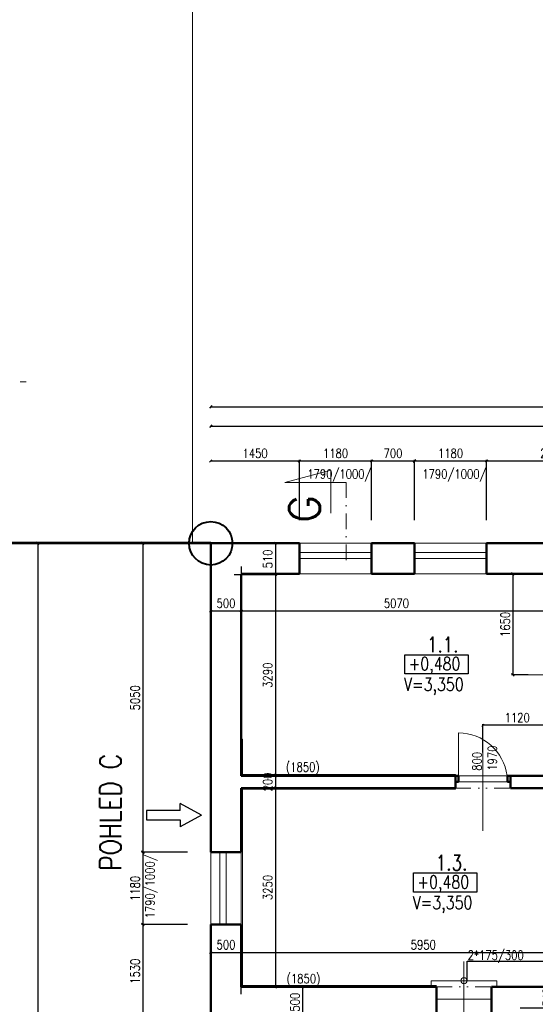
# Model space of a CAD drawing. Header units: millimetres. Extents: x -238874 to 551972, y -298952 to 658415.
# Tile 158 of 256: x 13175 to 21604, y 90655 to 106749. Entities that reach past the tile are written whole.
import ezdxf
from ezdxf.enums import TextEntityAlignment as Align

# ---------------------------------------------------------------- set-up
doc = ezdxf.new("R2010")
doc.units = ezdxf.units.MM
doc.header["$LTSCALE"] = 20
doc.linetypes.add('DIVIDE', pattern=[31.75, 12.7, -6.35, 0, -6.35, 0, -6.35])
doc.linetypes.add('ČERCHOVANÁ', pattern=[25.4, 12.7, -6.35, 0, -6.35])
for name, color, linetype, lineweight in [('_00_HEDVIKA_pohledy', 1, 'Continuous', 25), ('NOSNÉ', 8, 'Continuous', 50), ('PRUCHODY', 7, 'Continuous', 18)]:
    doc.layers.add(name, color=color, linetype=linetype, lineweight=lineweight)
doc.layers.add('CKNETISK', color=116, linetype='Continuous', lineweight=18, plot=False)
doc.layers.add('CZ', color=255, linetype='Continuous')
doc.layers.add('KOTY', color=8, linetype='Continuous')
doc.styles.add('ROMANS', font='romans', dxfattribs={"width": 0.8})
doc.styles.add('SIMPLEX', font='SIMPLEX.shx', dxfattribs={"width": 0.8, "bigfont": 'CAD13.shx'})
doc.styles.get("Standard").update_dxf_attribs({"font": 'simplex.shx', "width": 0.8})
doc.dimstyles.new('CKA', dxfattribs={"dimtxt": 200, "dimasz": 40, "dimexe": 20, "dimexo": 0.2, "dimgap": 50, "dimtad": 1, "dimdec": 0, "dimrnd": 1, "dimzin": 0, "dimdsep": 46, "dimtxsty": 'Standard', "dimblk1": 'OBLIQUE', "dimblk2": 'OBLIQUE', "dimsah": 1, "dimcen": 0.09, "dimclrd": 253, "dimclre": 253, "dimclrt": 253, "dimadec": 0, "dimazin": 0, "dimtfac": 1, "dimtdec": 0, "dimtix": 1, "dimtmove": 2, "dimatfit": 3, "dimfxl": 1, "dimtolj": 1, "dimtzin": 0, "dimarcsym": 0})

# ---------------------------------------------------------------- blocks, each defined once
blk = doc.blocks.new('_OBLIQUE')
at = {"color": 0, "linetype": 'ByBlock'}
blk.add_line((-0.5, -0.5), (0.5, 0.5), dxfattribs=at)
blk = doc.blocks.new('*D49')
at = {"layer": 'DEFPOINTS', "color": 0, "transparency": 16777216}
for p in [(15068, 98190), (13472, 39746), (15068, 39746)]:
    blk.add_point(p, dxfattribs=at)
at = {"layer": 'KOTY', "lineweight": -2, "transparency": 16777216}
for p, q in [((13472, 98190), (13472, 39746)), ((14688, 39746), (13452, 39746))]:
    blk.add_line(p, q, dxfattribs=at)
at = {"layer": 'KOTY', "lineweight": -2, "transparency": 16777216, "xscale": 40, "yscale": 40, "zscale": 40}
for p, rotation in [((13472, 98190), 90), ((13472, 39746), 270)]:
    blk.add_blockref('_OBLIQUE', p, dxfattribs=dict(at, rotation=rotation))
at = {"layer": 'KOTY', "transparency": 16777216, "insert": (13347, 68968), "char_height": 150, "attachment_point": 5, "rotation": 90, "style": 'SIMPLEX'}
blk.add_mtext('\\A1;58444', dxfattribs=at)
blk = doc.blocks.new('*D343')
at = {"layer": 'DEFPOINTS', "color": 0, "transparency": 16777216}
for p in [(83148, 100421), (16298, 98190), (83148, 98190)]:
    blk.add_point(p, dxfattribs=at)
at = {"layer": 'KOTY', "lineweight": -2, "transparency": 16777216}
for p, q in [((83148, 98571), (83148, 100441)), ((16298, 100421), (83148, 100421))]:
    blk.add_line(p, q, dxfattribs=at)
at = {"layer": 'KOTY', "lineweight": -2, "transparency": 16777216, "xscale": 40, "yscale": 40, "zscale": 40, "rotation": 180}
blk.add_blockref('_OBLIQUE', (16298, 100421), dxfattribs=at)
at = {"layer": 'KOTY', "lineweight": -2, "transparency": 16777216, "xscale": 40, "yscale": 40, "zscale": 40}
blk.add_blockref('_OBLIQUE', (83148, 100421), dxfattribs=at)
at = {"layer": 'KOTY', "transparency": 16777216, "insert": (49723, 100546), "char_height": 150, "attachment_point": 5, "style": 'SIMPLEX'}
blk.add_mtext('\\A1;66850', dxfattribs=at)
blk = doc.blocks.new('*D344')
at = {"layer": 'DEFPOINTS', "color": 0, "transparency": 16777216}
for p in [(32748, 100104), (16298, 98190), (32748, 98190)]:
    blk.add_point(p, dxfattribs=at)
at = {"layer": 'KOTY', "lineweight": -2, "transparency": 16777216}
for p, q in [((16298, 100104), (32748, 100104)), ((32748, 98571), (32748, 100124))]:
    blk.add_line(p, q, dxfattribs=at)
at = {"layer": 'KOTY', "lineweight": -2, "transparency": 16777216, "xscale": 40, "yscale": 40, "zscale": 40, "rotation": 180}
blk.add_blockref('_OBLIQUE', (16298, 100104), dxfattribs=at)
at = {"layer": 'KOTY', "lineweight": -2, "transparency": 16777216, "xscale": 40, "yscale": 40, "zscale": 40}
blk.add_blockref('_OBLIQUE', (32748, 100104), dxfattribs=at)
at = {"layer": 'KOTY', "transparency": 16777216, "insert": (24523, 100229), "char_height": 150, "attachment_point": 5, "style": 'SIMPLEX'}
blk.add_mtext('\\A1;16450', dxfattribs=at)
blk = doc.blocks.new('*D612')
at = {"layer": 'DEFPOINTS', "color": 0, "transparency": 16777216}
for p in [(19628, 99536), (18928, 98190), (19628, 98190)]:
    blk.add_point(p, dxfattribs=at)
at = {"layer": 'KOTY', "lineweight": -2, "transparency": 16777216}
for p, q in [((18928, 99536), (19628, 99536)), ((19628, 98571), (19628, 99556))]:
    blk.add_line(p, q, dxfattribs=at)
at = {"layer": 'KOTY', "lineweight": -2, "transparency": 16777216, "xscale": 40, "yscale": 40, "zscale": 40, "rotation": 180}
blk.add_blockref('_OBLIQUE', (18928, 99536), dxfattribs=at)
at = {"layer": 'KOTY', "lineweight": -2, "transparency": 16777216, "xscale": 40, "yscale": 40, "zscale": 40}
blk.add_blockref('_OBLIQUE', (19628, 99536), dxfattribs=at)
at = {"layer": 'KOTY', "transparency": 16777216, "insert": (19278, 99661), "char_height": 150, "attachment_point": 5, "style": 'SIMPLEX'}
blk.add_mtext('\\A1;700', dxfattribs=at)
blk = doc.blocks.new('*D613')
at = {"layer": 'DEFPOINTS', "color": 0, "transparency": 16777216}
for p in [(22748, 91503), (22748, 90940), (16798, 90440)]:
    blk.add_point(p, dxfattribs=at)
at = {"layer": 'KOTY', "lineweight": -2, "transparency": 16777216}
for p, q in [((16798, 91503), (22748, 91503)), ((22748, 91321), (22748, 91523))]:
    blk.add_line(p, q, dxfattribs=at)
at = {"layer": 'KOTY', "lineweight": -2, "transparency": 16777216, "xscale": 40, "yscale": 40, "zscale": 40, "rotation": 180}
blk.add_blockref('_OBLIQUE', (16798, 91503), dxfattribs=at)
at = {"layer": 'KOTY', "lineweight": -2, "transparency": 16777216, "xscale": 40, "yscale": 40, "zscale": 40}
blk.add_blockref('_OBLIQUE', (22748, 91503), dxfattribs=at)
at = {"layer": 'KOTY', "transparency": 16777216, "insert": (19773, 91628), "char_height": 150, "attachment_point": 5, "style": 'SIMPLEX'}
blk.add_mtext('\\A1;5950', dxfattribs=at)
blk = doc.blocks.new('*D614')
at = {"layer": 'DEFPOINTS', "color": 0, "transparency": 16777216}
for p in [(16798, 98190), (21868, 97690), (21868, 97085)]:
    blk.add_point(p, dxfattribs=at)
at = {"layer": 'KOTY', "lineweight": -2, "transparency": 16777216}
for p, q in [((21868, 97309), (21868, 97065)), ((16798, 97085), (21868, 97085))]:
    blk.add_line(p, q, dxfattribs=at)
at = {"layer": 'KOTY', "lineweight": -2, "transparency": 16777216, "xscale": 40, "yscale": 40, "zscale": 40, "rotation": 180}
blk.add_blockref('_OBLIQUE', (16798, 97085), dxfattribs=at)
at = {"layer": 'KOTY', "lineweight": -2, "transparency": 16777216, "xscale": 40, "yscale": 40, "zscale": 40}
blk.add_blockref('_OBLIQUE', (21868, 97085), dxfattribs=at)
at = {"layer": 'KOTY', "transparency": 16777216, "insert": (19333, 97210), "char_height": 150, "attachment_point": 5, "style": 'SIMPLEX'}
blk.add_mtext('\\A1;5070', dxfattribs=at)
blk = doc.blocks.new('*D615')
at = {"layer": 'DEFPOINTS', "color": 0, "transparency": 16777216}
for p in [(16298, 97680), (16798, 94390), (17355, 94390)]:
    blk.add_point(p, dxfattribs=at)
at = {"layer": 'KOTY', "lineweight": -2, "transparency": 16777216}
for p, q in [((17355, 97680), (17355, 94390)), ((17179, 94390), (17375, 94390))]:
    blk.add_line(p, q, dxfattribs=at)
at = {"layer": 'KOTY', "lineweight": -2, "transparency": 16777216, "xscale": 40, "yscale": 40, "zscale": 40}
for p, rotation in [((17355, 97680), 90), ((17355, 94390), 270)]:
    blk.add_blockref('_OBLIQUE', p, dxfattribs=dict(at, rotation=rotation))
at = {"layer": 'KOTY', "transparency": 16777216, "insert": (17230, 96035), "char_height": 150, "attachment_point": 5, "rotation": 90, "style": 'SIMPLEX'}
blk.add_mtext('\\A1;3290', dxfattribs=at)
blk = doc.blocks.new('*D616')
at = {"layer": 'DEFPOINTS', "color": 0, "transparency": 16777216}
for p in [(16298, 98190), (15188, 93140), (16298, 93140)]:
    blk.add_point(p, dxfattribs=at)
at = {"layer": 'KOTY', "lineweight": -2, "transparency": 16777216}
for p, q in [((15188, 98190), (15188, 93140)), ((15917, 93140), (15168, 93140))]:
    blk.add_line(p, q, dxfattribs=at)
at = {"layer": 'KOTY', "lineweight": -2, "transparency": 16777216, "xscale": 40, "yscale": 40, "zscale": 40}
for p, rotation in [((15188, 98190), 90), ((15188, 93140), 270)]:
    blk.add_blockref('_OBLIQUE', p, dxfattribs=dict(at, rotation=rotation))
at = {"layer": 'KOTY', "transparency": 16777216, "insert": (15063, 95665), "char_height": 150, "attachment_point": 5, "rotation": 90, "style": 'SIMPLEX'}
blk.add_mtext('\\A1;5050', dxfattribs=at)
blk = doc.blocks.new('*D617')
at = {"layer": 'DEFPOINTS', "color": 0, "transparency": 16777216}
for p in [(17243, 90940), (17800, 90440), (17883, 90440)]:
    blk.add_point(p, dxfattribs=at)
at = {"layer": 'KOTY', "lineweight": -2, "transparency": 16777216}
for p, q in [((17800, 90940), (17800, 90440)), ((17502, 90440), (17780, 90440))]:
    blk.add_line(p, q, dxfattribs=at)
at = {"layer": 'KOTY', "lineweight": -2, "transparency": 16777216, "xscale": 40, "yscale": 40, "zscale": 40}
for p, rotation in [((17800, 90940), 90), ((17800, 90440), 270)]:
    blk.add_blockref('_OBLIQUE', p, dxfattribs=dict(at, rotation=rotation))
at = {"layer": 'KOTY', "transparency": 16777216, "insert": (17675, 90690), "char_height": 150, "attachment_point": 5, "rotation": 90, "style": 'SIMPLEX'}
blk.add_mtext('\\A1;500', dxfattribs=at)
blk = doc.blocks.new('*D618')
at = {"layer": 'DEFPOINTS', "color": 0, "transparency": 16777216}
for p in [(16798, 94190), (16798, 90940), (17355, 90940)]:
    blk.add_point(p, dxfattribs=at)
at = {"layer": 'KOTY', "lineweight": -2, "transparency": 16777216}
for p, q in [((17355, 94190), (17355, 90940)), ((17179, 90940), (17375, 90940))]:
    blk.add_line(p, q, dxfattribs=at)
at = {"layer": 'KOTY', "lineweight": -2, "transparency": 16777216, "xscale": 40, "yscale": 40, "zscale": 40}
for p, rotation in [((17355, 94190), 90), ((17355, 90940), 270)]:
    blk.add_blockref('_OBLIQUE', p, dxfattribs=dict(at, rotation=rotation))
at = {"layer": 'KOTY', "transparency": 16777216, "insert": (17230, 92565), "char_height": 150, "attachment_point": 5, "rotation": 90, "style": 'SIMPLEX'}
blk.add_mtext('\\A1;3250', dxfattribs=at)
blk = doc.blocks.new('*D619')
at = {"layer": 'DEFPOINTS', "color": 0, "transparency": 16777216}
for p in [(16798, 94390), (16798, 94190), (17355, 94190)]:
    blk.add_point(p, dxfattribs=at)
at = {"layer": 'KOTY', "lineweight": -2, "transparency": 16777216}
for p, q in [((17355, 94390), (17355, 94430)), ((17355, 94390), (17355, 94190)), ((17179, 94190), (17375, 94190)), ((17355, 94190), (17355, 94150))]:
    blk.add_line(p, q, dxfattribs=at)
at = {"layer": 'KOTY', "lineweight": -2, "transparency": 16777216, "xscale": 40, "yscale": 40, "zscale": 40}
for p, rotation in [((17355, 94390), 270), ((17355, 94190), 90)]:
    blk.add_blockref('_OBLIQUE', p, dxfattribs=dict(at, rotation=rotation))
at = {"layer": 'KOTY', "transparency": 16777216, "insert": (17230, 94290), "char_height": 150, "attachment_point": 5, "rotation": 90, "style": 'SIMPLEX'}
blk.add_mtext('\\A1;200', dxfattribs=at)
blk = doc.blocks.new('*D620')
at = {"layer": 'DEFPOINTS', "color": 0, "transparency": 16777216}
for p in [(16798, 91503), (16298, 90440), (16798, 90440)]:
    blk.add_point(p, dxfattribs=at)
at = {"layer": 'KOTY', "lineweight": -2, "transparency": 16777216}
for p, q in [((16298, 91503), (16798, 91503)), ((16798, 90821), (16798, 91523))]:
    blk.add_line(p, q, dxfattribs=at)
at = {"layer": 'KOTY', "lineweight": -2, "transparency": 16777216, "xscale": 40, "yscale": 40, "zscale": 40, "rotation": 180}
blk.add_blockref('_OBLIQUE', (16298, 91503), dxfattribs=at)
at = {"layer": 'KOTY', "lineweight": -2, "transparency": 16777216, "xscale": 40, "yscale": 40, "zscale": 40}
blk.add_blockref('_OBLIQUE', (16798, 91503), dxfattribs=at)
at = {"layer": 'KOTY', "transparency": 16777216, "insert": (16548, 91628), "char_height": 150, "attachment_point": 5, "style": 'SIMPLEX'}
blk.add_mtext('\\A1;500', dxfattribs=at)
blk = doc.blocks.new('*D621')
at = {"layer": 'DEFPOINTS', "color": 0, "transparency": 16777216}
for p in [(16298, 91960), (15188, 90430), (16298, 90430)]:
    blk.add_point(p, dxfattribs=at)
at = {"layer": 'KOTY', "lineweight": -2, "transparency": 16777216}
for p, q in [((15188, 91960), (15188, 90430)), ((15917, 90430), (15168, 90430))]:
    blk.add_line(p, q, dxfattribs=at)
at = {"layer": 'KOTY', "lineweight": -2, "transparency": 16777216, "xscale": 40, "yscale": 40, "zscale": 40}
for p, rotation in [((15188, 91960), 90), ((15188, 90430), 270)]:
    blk.add_blockref('_OBLIQUE', p, dxfattribs=dict(at, rotation=rotation))
at = {"layer": 'KOTY', "transparency": 16777216, "insert": (15063, 91195), "char_height": 150, "attachment_point": 5, "rotation": 90, "style": 'SIMPLEX'}
blk.add_mtext('\\A1;1530', dxfattribs=at)
blk = doc.blocks.new('*D622')
at = {"layer": 'DEFPOINTS', "color": 0, "transparency": 16777216}
for p in [(16298, 93140), (15188, 91960), (16298, 91960)]:
    blk.add_point(p, dxfattribs=at)
at = {"layer": 'KOTY', "lineweight": -2, "transparency": 16777216}
for p, q in [((15188, 93140), (15188, 91960)), ((15917, 91960), (15168, 91960))]:
    blk.add_line(p, q, dxfattribs=at)
at = {"layer": 'KOTY', "lineweight": -2, "transparency": 16777216, "xscale": 40, "yscale": 40, "zscale": 40}
for p, rotation in [((15188, 93140), 90), ((15188, 91960), 270)]:
    blk.add_blockref('_OBLIQUE', p, dxfattribs=dict(at, rotation=rotation))
at = {"layer": 'KOTY', "transparency": 16777216, "insert": (15063, 92550), "char_height": 150, "attachment_point": 5, "rotation": 90, "style": 'SIMPLEX'}
blk.add_mtext('\\A1;1180', dxfattribs=at)
blk = doc.blocks.new('*D623')
at = {"layer": 'DEFPOINTS', "color": 0, "transparency": 16777216}
for p in [(16298, 98190), (16298, 97680), (17355, 97680)]:
    blk.add_point(p, dxfattribs=at)
at = {"layer": 'KOTY', "lineweight": -2, "transparency": 16777216}
for p, q in [((17355, 98190), (17355, 97680)), ((16679, 97680), (17375, 97680))]:
    blk.add_line(p, q, dxfattribs=at)
at = {"layer": 'KOTY', "lineweight": -2, "transparency": 16777216, "xscale": 40, "yscale": 40, "zscale": 40}
for p, rotation in [((17355, 98190), 90), ((17355, 97680), 270)]:
    blk.add_blockref('_OBLIQUE', p, dxfattribs=dict(at, rotation=rotation))
at = {"layer": 'KOTY', "transparency": 16777216, "insert": (17230, 97935), "char_height": 150, "attachment_point": 5, "rotation": 90, "style": 'SIMPLEX'}
blk.add_mtext('\\A1;510', dxfattribs=at)
blk = doc.blocks.new('*D624')
at = {"layer": 'DEFPOINTS', "color": 0, "transparency": 16777216}
for p in [(16298, 98190), (16798, 98190), (16798, 97085)]:
    blk.add_point(p, dxfattribs=at)
at = {"layer": 'KOTY', "lineweight": -2, "transparency": 16777216}
for p, q in [((16798, 97809), (16798, 97065)), ((16298, 97085), (16798, 97085))]:
    blk.add_line(p, q, dxfattribs=at)
at = {"layer": 'KOTY', "lineweight": -2, "transparency": 16777216, "xscale": 40, "yscale": 40, "zscale": 40, "rotation": 180}
blk.add_blockref('_OBLIQUE', (16298, 97085), dxfattribs=at)
at = {"layer": 'KOTY', "lineweight": -2, "transparency": 16777216, "xscale": 40, "yscale": 40, "zscale": 40}
blk.add_blockref('_OBLIQUE', (16798, 97085), dxfattribs=at)
at = {"layer": 'KOTY', "transparency": 16777216, "insert": (16548, 97210), "char_height": 150, "attachment_point": 5, "style": 'SIMPLEX'}
blk.add_mtext('\\A1;500', dxfattribs=at)
blk = doc.blocks.new('*D625')
at = {"layer": 'DEFPOINTS', "color": 0, "transparency": 16777216}
for p in [(18928, 99536), (17748, 98190), (18928, 98190)]:
    blk.add_point(p, dxfattribs=at)
at = {"layer": 'KOTY', "lineweight": -2, "transparency": 16777216}
for p, q in [((17748, 99536), (18928, 99536)), ((18928, 98571), (18928, 99556))]:
    blk.add_line(p, q, dxfattribs=at)
at = {"layer": 'KOTY', "lineweight": -2, "transparency": 16777216, "xscale": 40, "yscale": 40, "zscale": 40, "rotation": 180}
blk.add_blockref('_OBLIQUE', (17748, 99536), dxfattribs=at)
at = {"layer": 'KOTY', "lineweight": -2, "transparency": 16777216, "xscale": 40, "yscale": 40, "zscale": 40}
blk.add_blockref('_OBLIQUE', (18928, 99536), dxfattribs=at)
at = {"layer": 'KOTY', "transparency": 16777216, "insert": (18338, 99661), "char_height": 150, "attachment_point": 5, "style": 'SIMPLEX'}
blk.add_mtext('\\A1;1180', dxfattribs=at)
blk = doc.blocks.new('*D626')
at = {"layer": 'DEFPOINTS', "color": 0, "transparency": 16777216}
for p in [(17748, 99536), (16298, 98190), (17748, 98190)]:
    blk.add_point(p, dxfattribs=at)
at = {"layer": 'KOTY', "lineweight": -2, "transparency": 16777216}
for p, q in [((16298, 99536), (17748, 99536)), ((17748, 98571), (17748, 99556))]:
    blk.add_line(p, q, dxfattribs=at)
at = {"layer": 'KOTY', "lineweight": -2, "transparency": 16777216, "xscale": 40, "yscale": 40, "zscale": 40, "rotation": 180}
blk.add_blockref('_OBLIQUE', (16298, 99536), dxfattribs=at)
at = {"layer": 'KOTY', "lineweight": -2, "transparency": 16777216, "xscale": 40, "yscale": 40, "zscale": 40}
blk.add_blockref('_OBLIQUE', (17748, 99536), dxfattribs=at)
at = {"layer": 'KOTY', "transparency": 16777216, "insert": (17023, 99661), "char_height": 150, "attachment_point": 5, "style": 'SIMPLEX'}
blk.add_mtext('\\A1;1450', dxfattribs=at)
blk = doc.blocks.new('*D640')
at = {"layer": 'DEFPOINTS', "color": 0, "transparency": 16777216}
for p in [(20973, 90940), (20973, 90600), (21928, 90600)]:
    blk.add_point(p, dxfattribs=at)
at = {"layer": 'KOTY', "lineweight": -2, "transparency": 16777216}
for p, q in [((21928, 90940), (21928, 90980)), ((21928, 90940), (21928, 90600)), ((21354, 90600), (21948, 90600)), ((21928, 90600), (21928, 90560))]:
    blk.add_line(p, q, dxfattribs=at)
at = {"layer": 'KOTY', "lineweight": -2, "transparency": 16777216, "xscale": 40, "yscale": 40, "zscale": 40}
for p, rotation in [((21928, 90940), 270), ((21928, 90600), 90)]:
    blk.add_blockref('_OBLIQUE', p, dxfattribs=dict(at, rotation=rotation))
at = {"layer": 'KOTY', "transparency": 16777216, "insert": (21803, 90770), "char_height": 150, "attachment_point": 5, "rotation": 90, "style": 'SIMPLEX'}
blk.add_mtext('\\A1;340', dxfattribs=at)
blk = doc.blocks.new('*D641')
at = {"layer": 'DEFPOINTS', "color": 0, "transparency": 16777216}
for p in [(20748, 95216), (21868, 94790), (20748, 94390)]:
    blk.add_point(p, dxfattribs=at)
at = {"layer": 'KOTY', "lineweight": -2, "transparency": 16777216}
for p, q in [((20748, 94771), (20748, 95236)), ((21868, 95216), (20748, 95216))]:
    blk.add_line(p, q, dxfattribs=at)
at = {"layer": 'KOTY', "lineweight": -2, "transparency": 16777216, "xscale": 40, "yscale": 40, "zscale": 40, "rotation": 180}
blk.add_blockref('_OBLIQUE', (20748, 95216), dxfattribs=at)
at = {"layer": 'KOTY', "lineweight": -2, "transparency": 16777216, "xscale": 40, "yscale": 40, "zscale": 40}
blk.add_blockref('_OBLIQUE', (21868, 95216), dxfattribs=at)
at = {"layer": 'KOTY', "transparency": 16777216, "insert": (21308, 95341), "char_height": 150, "attachment_point": 5, "style": 'SIMPLEX'}
blk.add_mtext('\\A1;1120', dxfattribs=at)
blk = doc.blocks.new('*D654')
at = {"layer": 'DEFPOINTS', "color": 0, "transparency": 16777216}
for p in [(20808, 99536), (19628, 98190), (20808, 98190)]:
    blk.add_point(p, dxfattribs=at)
at = {"layer": 'KOTY', "lineweight": -2, "transparency": 16777216}
for p, q in [((19628, 99536), (20808, 99536)), ((20808, 98571), (20808, 99556))]:
    blk.add_line(p, q, dxfattribs=at)
at = {"layer": 'KOTY', "lineweight": -2, "transparency": 16777216, "xscale": 40, "yscale": 40, "zscale": 40, "rotation": 180}
blk.add_blockref('_OBLIQUE', (19628, 99536), dxfattribs=at)
at = {"layer": 'KOTY', "lineweight": -2, "transparency": 16777216, "xscale": 40, "yscale": 40, "zscale": 40}
blk.add_blockref('_OBLIQUE', (20808, 99536), dxfattribs=at)
at = {"layer": 'KOTY', "transparency": 16777216, "insert": (20218, 99661), "char_height": 150, "attachment_point": 5, "style": 'SIMPLEX'}
blk.add_mtext('\\A1;1180', dxfattribs=at)
blk = doc.blocks.new('*D655')
at = {"layer": 'DEFPOINTS', "color": 0, "transparency": 16777216}
for p in [(21868, 97690), (21237, 96040), (21868, 96040)]:
    blk.add_point(p, dxfattribs=at)
at = {"layer": 'KOTY', "lineweight": -2, "transparency": 16777216}
for p, q in [((21237, 97690), (21237, 96040)), ((21487, 96040), (21217, 96040))]:
    blk.add_line(p, q, dxfattribs=at)
at = {"layer": 'KOTY', "lineweight": -2, "transparency": 16777216, "xscale": 40, "yscale": 40, "zscale": 40}
for p, rotation in [((21237, 97690), 90), ((21237, 96040), 270)]:
    blk.add_blockref('_OBLIQUE', p, dxfattribs=dict(at, rotation=rotation))
at = {"layer": 'KOTY', "transparency": 16777216, "insert": (21112, 96865), "char_height": 150, "attachment_point": 5, "rotation": 90, "style": 'SIMPLEX'}
blk.add_mtext('\\A1;1650', dxfattribs=at)
blk = doc.blocks.new('*D656')
at = {"layer": 'DEFPOINTS', "color": 0, "transparency": 16777216}
for p in [(22968, 99536), (20808, 98190), (22968, 98190)]:
    blk.add_point(p, dxfattribs=at)
at = {"layer": 'KOTY', "lineweight": -2, "transparency": 16777216}
for p, q in [((20808, 99536), (22968, 99536)), ((22968, 98571), (22968, 99556))]:
    blk.add_line(p, q, dxfattribs=at)
at = {"layer": 'KOTY', "lineweight": -2, "transparency": 16777216, "xscale": 40, "yscale": 40, "zscale": 40, "rotation": 180}
blk.add_blockref('_OBLIQUE', (20808, 99536), dxfattribs=at)
at = {"layer": 'KOTY', "lineweight": -2, "transparency": 16777216, "xscale": 40, "yscale": 40, "zscale": 40}
blk.add_blockref('_OBLIQUE', (22968, 99536), dxfattribs=at)
at = {"layer": 'KOTY', "transparency": 16777216, "insert": (21888, 99661), "char_height": 150, "attachment_point": 5, "style": 'SIMPLEX'}
blk.add_mtext('\\A1;2160', dxfattribs=at)
blk = doc.blocks.new('*U3468')
at = {"color": 0, "linetype": 'ByBlock', "lineweight": -2}
for p, q in [((48.4, 38.7), (48.4, 94.6)), ((224.7, 0), (48.4, 94.6)), ((224.7, 0), (48.4, -94.6)), ((48.4, -38.7), (48.4, -94.6))]:
    blk.add_line(p, q, dxfattribs=at)
blk.add_lwpolyline([(48.4, -38.7), (-224.7, -38.7), (-224.7, 38.7), (48.4, 38.7)], dxfattribs=at)
at = {"color": 0, "linetype": 'Continuous', "lineweight": -2, "flags": 8}
blk.add_attdef('SPÁD', text='', height=100, dxfattribs=at).set_placement((0, 40), align=Align.CENTER)

msp = doc.modelspace()

# ---------------------------------------------------------------- linework, layer by layer
at = {"layer": 'CKNETISK'}
msp.add_line((16002.223, 98190.047), (16002.223, 210160.863), dxfattribs=at)
at = {"layer": 'CKNETISK', "lineweight": 53}
msp.add_line((16297.962, 98190.047), (-238873.975, 98190.047), dxfattribs=at)
at = {"layer": 'CKNETISK', "color": 2, "lineweight": 40}
msp.add_circle((16297.962, 98190.047), 354.769, dxfattribs=at)
at = {"layer": 'CZ', "color": 7}
for p, q in [((20487.962, 91040.047), (20487.962, 91360.831)), ((20487.962, 91360.831), (21870.597, 91360.831))]:
    msp.add_line(p, q, dxfattribs=at)
for points in [[(19471.527, 96369.865), (20505.011, 96369.865), (20505.011, 96057.395), (19471.527, 96057.395)], [(19614.35, 92803.168), (20647.834, 92803.168), (20647.834, 92490.697), (19614.35, 92490.697)]]:
    msp.add_lwpolyline(points, close=True, dxfattribs=at)
at = {"layer": 'NOSNÉ'}
for p, q in [((16297.962, 93140.047), (16297.962, 98190.047)), ((17747.962, 98190.047), (16297.962, 98190.047)), ((17747.962, 97690.047), (17747.962, 98190.047)), ((19627.962, 98190.047), (18927.962, 98190.047)), ((18927.962, 97690.047), (18927.962, 98190.047)), ((19627.962, 97690.047), (19627.962, 98190.047)), ((20807.962, 97690.047), (20807.962, 98190.047)), ((22967.962, 98190.047), (20807.962, 98190.047)), ((17747.962, 97690.047), (16807.962, 97690.047)), ((19627.962, 97690.047), (18927.962, 97690.047)), ((21867.962, 97690.047), (20807.962, 97690.047)), ((16797.962, 94390.047), (16797.962, 97680.047)), ((20347.962, 94390.047), (16797.962, 94390.047)), ((20297.962, 94190.047), (20297.962, 94390.047)), ((20347.962, 94390.047), (20347.962, 94290.047)), ((21867.962, 94390.047), (21147.962, 94390.047)), ((21147.962, 94290.047), (21147.962, 94390.047)), ((21197.962, 94190.047), (21197.962, 94390.047)), ((20297.962, 94190.047), (16797.962, 94190.047)), ((16797.962, 93140.047), (16797.962, 94190.047)), ((20347.962, 94290.047), (20297.962, 94290.047)), ((21147.962, 94290.047), (21197.962, 94290.047)), ((22747.962, 94190.047), (21197.962, 94190.047)), ((16797.962, 93140.047), (16297.962, 93140.047)), ((16797.962, 91960.047), (16297.962, 91960.047)), ((16297.962, 90440.047), (16297.962, 91960.047)), ((16797.962, 90940.047), (16797.962, 91960.047)), ((19987.962, 90940.047), (16797.962, 90940.047)), ((19987.962, 90440.047), (19987.962, 90940.047)), ((20887.962, 90440.047), (20887.962, 90940.047)), ((22747.962, 90940.047), (20887.962, 90940.047))]:
    msp.add_line(p, q, dxfattribs=at)
for points in [[(20347.962, 94290.047), (20297.962, 94290.047), (20297.962, 94390.047), (20347.962, 94390.047)], [(21147.962, 94290.047), (21197.962, 94290.047), (21197.962, 94390.047), (21147.962, 94390.047)]]:
    msp.add_lwpolyline(points, close=True, dxfattribs=at)
at = {"layer": 'PRUCHODY'}
for p, q in [((13280.99, 100829.91), (13180.99, 100829.91)), ((17510.764, 99185.296), (18260.764, 99386.258)), ((18260.764, 98685.296), (18260.764, 99386.258)), ((17510.764, 99185.296), (18510.764, 99185.296)), ((17747.962, 98190.047), (18927.962, 98190.047)), ((19627.962, 98190.047), (20807.962, 98190.047)), ((18927.962, 98040.047), (17747.962, 98040.047)), ((20807.962, 98040.047), (19627.962, 98040.047)), ((18927.962, 97940.047), (17747.962, 97940.047)), ((20807.962, 97940.047), (19627.962, 97940.047)), ((17747.962, 97690.047), (18927.962, 97690.047)), ((19627.962, 97690.047), (20807.962, 97690.047)), ((22861.671, 96040.047), (21237.458, 96040.047)), ((20747.962, 95205.905), (20747.962, 93490.047)), ((16817.962, 94990.047), (16797.962, 94990.047)), ((16817.962, 94410.047), (16817.962, 94990.047)), ((20347.962, 94390.047), (20347.962, 95090.047)), ((20747.962, 93780.364), (20747.962, 95070.146)), ((20297.962, 94410.047), (16817.962, 94410.047)), ((20297.962, 94390.047), (20297.962, 94410.047)), ((21197.962, 94390.047), (20297.962, 94390.047)), ((20297.962, 94170.047), (16817.962, 94170.047)), ((16817.962, 90960.047), (16817.962, 94170.047)), ((20297.962, 94190.047), (20297.962, 94170.047)), ((21147.962, 94290.047), (20347.962, 94290.047)), ((16297.962, 93140.047), (16297.962, 91960.047)), ((16447.962, 93140.047), (16447.962, 91960.047)), ((16547.962, 93140.047), (16547.962, 91960.047)), ((16547.962, 93140.047), (16547.962, 91960.047)), ((16797.962, 93140.047), (16797.962, 91960.047)), ((20437.962, 91355.905), (20437.962, 89640.047)), ((19987.962, 90960.047), (16817.962, 90960.047)), ((19902.535, 91040.047), (20437.962, 91040.047)), ((19902.535, 91040.047), (19902.535, 90940.047)), ((20973.389, 91040.047), (20437.962, 91040.047)), ((20973.389, 91040.047), (20973.389, 90940.047)), ((20887.962, 90740.047), (19987.962, 90740.047))]:
    msp.add_line(p, q, dxfattribs=at)
at = {"layer": 'PRUCHODY', "linetype": 'ČERCHOVANÁ'}
msp.add_line((18510.764, 99185.296), (18510.764, 97889.838), dxfattribs=at)
at = {"layer": 'PRUCHODY', "linetype": 'DIVIDE'}
for p, q in [((20297.962, 94190.047), (21197.962, 94190.047)), ((19987.962, 90940.047), (20887.962, 90940.047))]:
    msp.add_line(p, q, dxfattribs=at)
at = {"layer": 'PRUCHODY'}
msp.add_circle((20437.962, 91040.047), 50, dxfattribs=at)
msp.add_arc((20347.962, 94290.047), 800, 7.1807558, 90, dxfattribs=at)

# ---------------------------------------------------------------- block references
at = {"layer": '_00_HEDVIKA_pohledy', "xscale": -2, "yscale": 2, "zscale": 2, "rotation": 180}
msp.add_blockref('*U3468', (15699.506, 93747.557), dxfattribs=at)

# ---------------------------------------------------------------- texts
at = {"layer": '_00_HEDVIKA_pohledy', "lineweight": 35, "insert": (14835.311, 92839.591), "char_height": 350, "attachment_point": 7, "rotation": 90}
msp.add_mtext_dynamic_manual_height_columns('POHLED C', width=9267.13323, gutter_width=1250, heights=[0], dxfattribs=at)
at = {"layer": 'CZ', "color": 7, "style": 'ROMANS'}
msp.add_text('G', height=500, rotation=90, dxfattribs=at).set_placement((18082.271, 98526.263))
at = {"layer": 'CZ', "color": 7, "attachment_point": 1}
for s, insert, char_height, width in [('1.1.', (19834.858, 96660.379), 250, 971.4), ('+0,480', (19534.416, 96328.662), 212.5, 1666.9), ('V=3,350', (19456.429, 95991.629), 212.5, 3214.5), ('1.3.', (19977.682, 93093.681), 250, 971.4), ('+0,480', (19677.239, 92761.964), 212.5, 1666.9), ('V=3,350', (19599.252, 92424.931), 212.5, 3214.5), ('2*175/300', (20498.753, 91532.797), 150, 1512.3)]:
    msp.add_mtext(s, dxfattribs=dict(at, insert=insert, char_height=char_height, width=width))
at = {"layer": 'CZ', "color": 7, "insert": (20576.551, 94472.701), "char_height": 150, "width": 660.6, "attachment_point": 1, "rotation": 90}
msp.add_mtext('800\\P1970', dxfattribs=at)
at = {"layer": 'KOTY', "char_height": 150, "width": 1424.4, "attachment_point": 1}
for insert in [(17876.869, 99398.896), (19756.869, 99398.896)]:
    msp.add_mtext('1790/1000/', dxfattribs=dict(at, insert=insert))
at = {"layer": 'KOTY', "insert": (15229.507, 92058.786), "char_height": 150, "width": 1424.4, "attachment_point": 1, "rotation": 90}
msp.add_mtext('1790/1000/', dxfattribs=at)
at = {"layer": 'PRUCHODY', "char_height": 150, "width": 2269.08, "attachment_point": 1}
for insert in [(17525.154, 94607.155), (17536.861, 91149.476)]:
    msp.add_mtext('(1850)', dxfattribs=dict(at, insert=insert))

# ---------------------------------------------------------------- dimensions: what is measured, and where the dimension line sits
at = {"layer": 'KOTY'}
for base, p1, p2, text, picture, middle in [((83147.962, 100421.023), (16297.962, 98190.047), (83147.962, 98190.047), '66850', '*D343', (49722.962, 100546.023)), ((32747.962, 100104.432), (16297.962, 98190.047), (32747.962, 98190.047), '16450', '*D344', (24522.962, 100229.432)), ((17747.962, 99535.817), (16297.962, 98190.047), (17747.962, 98190.047), '1450', '*D626', (17022.962, 99660.817)), ((18927.962, 99535.817), (17747.962, 98190.047), (18927.962, 98190.047), '1180', '*D625', (18337.962, 99660.817)), ((19627.962, 99535.817), (18927.962, 98190.047), (19627.962, 98190.047), '700', '*D612', (19277.962, 99660.817)), ((20807.962, 99535.817), (19627.962, 98190.047), (20807.962, 98190.047), '1180', '*D654', (20217.962, 99660.817)), ((22967.962, 99535.817), (20807.962, 98190.047), (22967.962, 98190.047), '2160', '*D656', (21887.962, 99660.817)), ((20747.962, 95215.756), (21867.962, 94790.047), (20747.962, 94390.047), '1120', '*D641', (21307.962, 95340.756)), ((16797.962, 91502.942), (16297.962, 90440.047), (16797.962, 90440.047), '500', '*D620', (16547.962, 91627.942)), ((22747.962, 91502.942), (16797.962, 90440.047), (22747.962, 90940.047), '5950', '*D613', (19772.962, 91627.942))]:
    dim = msp.add_linear_dim(base=base, p1=p1, p2=p2, text=text, dimstyle='CKA', override={"dimtxt": 150, "dimexo": 380.774374, "dimtxsty": 'SIMPLEX', "dimse1": 1, "dimclrd": 256, "dimclre": 256, "dimclrt": 256}, dxfattribs=at)
    dim.commit()
    dim.dimension.update_dxf_attribs({"geometry": picture, "text_midpoint": middle})
for base, p1, p2, angle, text, picture, middle in [((13472.027, 39746.016), (15068.362, 98190.047), (15068.362, 39746.016), 90, '58444', '*D49', (13347.027, 68968.031)), ((15188.159, 93140.047), (16297.962, 98190.047), (16297.962, 93140.047), 90, '5050', '*D616', (15063.159, 95665.047)), ((16797.962, 97085.391), (16297.962, 98190.047), (16797.962, 98190.047), 180, '500', '*D624', (16547.962, 97210.391)), ((17354.808, 97680.047), (16297.962, 98190.047), (16297.962, 97680.047), 270, '510', '*D623', (17229.808, 97935.047)), ((21867.962, 97085.391), (16797.962, 98190.047), (21867.962, 97690.047), 180, '5070', '*D614', (19332.962, 97210.391)), ((17354.808, 94390.047), (16297.962, 97680.047), (16797.962, 94390.047), 270, '3290', '*D615', (17229.808, 96035.047)), ((21237.458, 96040.047), (21867.962, 97690.047), (21867.962, 96040.047), 90, '1650', '*D655', (21112.458, 96865.047)), ((17354.808, 94190.047), (16797.962, 94390.047), (16797.962, 94190.047), 270, '200', '*D619', (17229.808, 94290.047)), ((17354.808, 90940.047), (16797.962, 94190.047), (16797.962, 90940.047), 270, '3250', '*D618', (17229.808, 92565.047)), ((15188.159, 91960.047), (16297.962, 93140.047), (16297.962, 91960.047), 90, '1180', '*D622', (15063.159, 92550.047)), ((15188.159, 90430.047), (16297.962, 91960.047), (16297.962, 90430.047), 90, '1530', '*D621', (15063.159, 91195.047)), ((17799.715, 90440.047), (17242.869, 90940.047), (17882.869, 90440.047), 270, '500', '*D617', (17674.715, 90690.047)), ((21927.962, 90600.047), (20973.389, 90940.047), (20973.389, 90600.047), 270, '340', '*D640', (21802.962, 90770.047))]:
    dim = msp.add_linear_dim(base=base, p1=p1, p2=p2, angle=angle, text=text, dimstyle='CKA', override={"dimtxt": 150, "dimexo": 380.774374, "dimtxsty": 'SIMPLEX', "dimse1": 1, "dimclrd": 256, "dimclre": 256, "dimclrt": 256}, dxfattribs=at)
    dim.commit()
    dim.dimension.update_dxf_attribs({"geometry": picture, "text_midpoint": middle})

doc.saveas('drawing.dxf')
